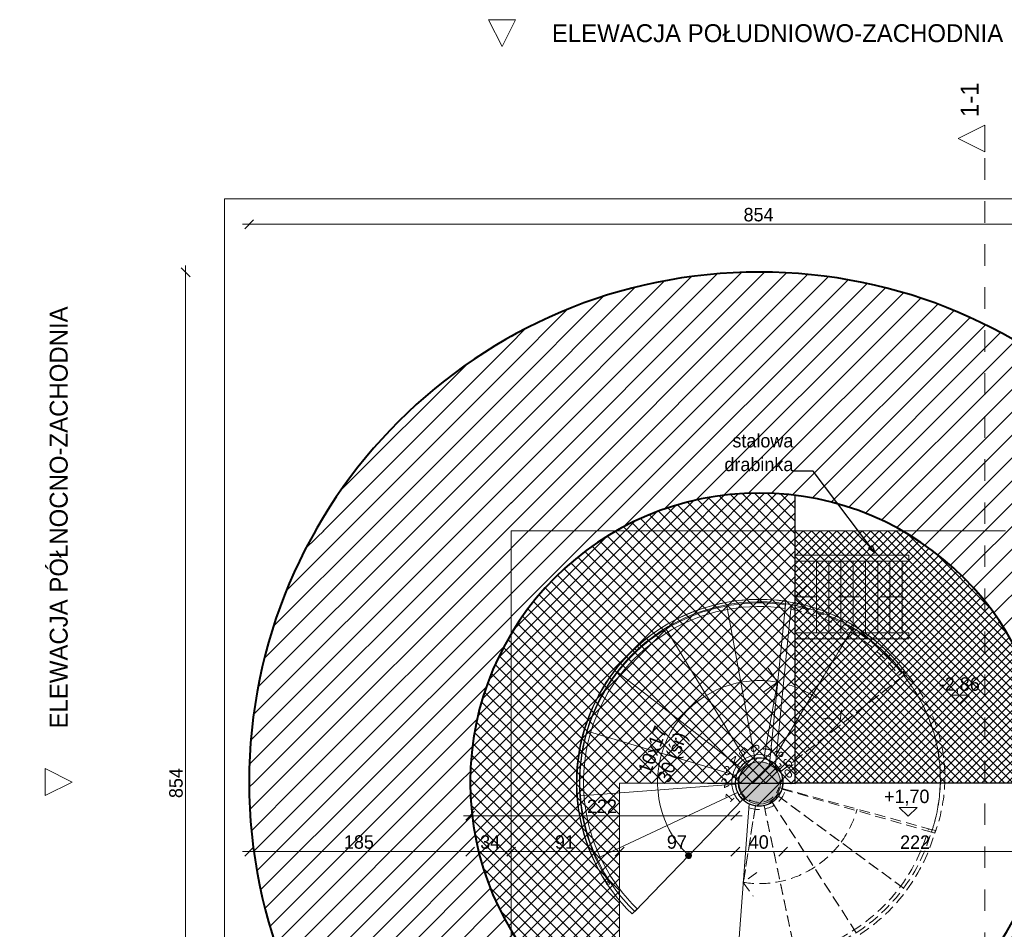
# Model space of a CAD drawing. Header units: centimetres. Extents: x 13236 to 130629, y -361 to 3059.
# Tile 5 of 71: x 14001 to 14825, y 847 to 1608. Entities that reach past the tile are written whole.
import ezdxf

# ---------------------------------------------------------------- set-up
doc = ezdxf.new("R2010")
doc.units = ezdxf.units.CM
doc.header["$MEASUREMENT"] = 0
for name, pattern in [('Kropkowana gęsto', [13.229166, 0, -13.229166]), ('Przerywana', [36, 18, -18]), ('Przerywana gęsta', [13.5, 9, -4.5]), ('Wipeout_Contour', [100, 0, -100])]:
    doc.linetypes.add(name, pattern=pattern)
for name, color, linetype, lineweight in [('0_Nr_pióra__1', 7, 'Continuous', 13), ('0_Nr_pióra__104', 7, 'Continuous', 5), ('0_Nr_pióra__11', 7, 'Continuous', 13), ('0_Nr_pióra__167', 7, 'Continuous', 5), ('0_Nr_pióra__28', 7, 'Continuous', 25), ('0_Nr_pióra__4', 7, 'Continuous', 13), ('0_Nr_pióra__61', 251, 'Continuous', 13), ('0_Nr_pióra__7', 7, 'Continuous', 20), ('0_Nr_pióra__71', 7, 'Continuous', 13), ('inw_przekrój _Nr_pióra__101', 253, 'Continuous', 5), ('inw_przekrój _Nr_pióra__61', 251, 'Continuous', 13), ('inw_schody zewnętrzne_Nr_pióra__1', 7, 'Continuous', 13), ('inw_schody zewnętrzne_Nr_pióra__61', 251, 'Continuous', 13), ('inw_wymiarowanie_Nr_pióra__1', 7, 'Continuous', 13), ('inw_ściany zewnętrzne_Nr_pióra__168', 7, 'Continuous', 5), ('inw_ściany zewnętrzne_Nr_pióra__27', 7, 'Continuous', 40), ('inw_ściany zewnętrzne_Nr_pióra__87', 7, 'Continuous', 13), ('Rozbiórka_0_Nr_pióra__1', 7, 'Continuous', 13), ('Rozbiórka_0_Nr_pióra__101', 253, 'Continuous', 5), ('Rozbiórka_0_Nr_pióra__121', 255, 'Continuous', 0)]:
    doc.layers.add(name, color=color, linetype=linetype, lineweight=lineweight)
for name, color, linetype in [('inw_przekrój', 7, 'Continuous'), ('inw_wymiarowanie', 7, 'Continuous'), ('inw_ściany zewnętrzne', 7, 'Continuous')]:
    doc.layers.add(name, color=color, linetype=linetype)
doc.styles.add('STYL_AUTOMATYCZNY_1', font='GOTHIC.TTF')
doc.styles.add('STYL_AUTOMATYCZNY_3', font='arial.ttf')
doc.dimstyles.new('STYL_AUTOMATYCZNY__1', dxfattribs={"dimtxt": 11.25, "dimasz": 7.125, "dimexe": 0.18, "dimexo": 0.0625, "dimgap": 0.09, "dimtad": 1, "dimtih": 1, "dimtoh": 1, "dimdec": 0, "dimzin": 0, "dimdsep": 46, "dimtxsty": 'STYL_AUTOMATYCZNY_1', "dimblk": 'ARROWHEAD_6', "dimblk1": 'ARROWHEAD_6', "dimblk2": 'ARROWHEAD_6', "dimcen": 0.09, "dimse1": 1, "dimse2": 1, "dimclrd": 256, "dimclre": 256, "dimclrt": 256, "dimadec": 1, "dimazin": 0, "dimtfac": 1, "dimtdec": 4, "dimtmove": 0, "dimatfit": 3, "dimfxl": 1, "dimtolj": 1, "dimtzin": 0, "dimarcsym": 0})
doc.dimstyles.new('STYL_AUTOMATYCZNY__2', dxfattribs={"dimtxt": 11.25, "dimasz": 7.125, "dimexe": 0.18, "dimexo": 0.0625, "dimgap": 0.09, "dimtad": 1, "dimdec": 0, "dimzin": 0, "dimdsep": 46, "dimtxsty": 'STYL_AUTOMATYCZNY_1', "dimblk": 'ARROWHEAD_6', "dimblk1": 'ARROWHEAD_6', "dimblk2": 'ARROWHEAD_6', "dimcen": 0.09, "dimse1": 1, "dimse2": 1, "dimclrd": 256, "dimclre": 256, "dimclrt": 256, "dimadec": 1, "dimazin": 0, "dimtfac": 1, "dimtdec": 4, "dimtmove": 0, "dimatfit": 3, "dimfxl": 1, "dimtolj": 1, "dimtzin": 0, "dimarcsym": 0})
doc.dimstyles.new('STYL_AUTOMATYCZNY__3', dxfattribs={"dimtxt": 0.18, "dimasz": 6.84, "dimexe": 0.18, "dimexo": 0.0625, "dimgap": 0.09, "dimtad": 0, "dimtih": 1, "dimtoh": 1, "dimdec": 4, "dimzin": 0, "dimdsep": 46, "dimcen": 0.09, "dimadec": 0, "dimazin": 0, "dimtfac": 1, "dimtdec": 4, "dimtmove": 0, "dimatfit": 3, "dimldrblk": 'ARROWHEAD_4', "dimfxl": 1, "dimtolj": 1, "dimtzin": 0, "dimarcsym": 0})
pattern_1 = [(45, (7331.23, 289.463), (-9.545941, 9.545941), [])]

# ---------------------------------------------------------------- blocks, each defined once
blk = doc.blocks.new('Strop_23_4', base_point=(14862.23, 969.13))
at = {"layer": '0_Nr_pióra__1', "linetype": 'Continuous', "flags": 128}
blk.add_lwpolyline([(14862.23, 969.13), (14503.23, 969.14), (14503.23, 758.2, 0.569792)], format="xyb", close=True, dxfattribs=at)
blk = doc.blocks.new('Strop_24_4', base_point=(14639.38, 964.17))
at = {"layer": '0_Nr_pióra__1', "linetype": 'Przerywana gęsta', "flags": 128}
blk.add_lwpolyline([(14639.38, 964.17), (14764.26, 928.13, 0.257739), (14741.05, 1059.19), (14638.16, 978.91, -0.19031)], format="xyb", close=True, dxfattribs=at)
blk = doc.blocks.new('Strop_25_4', base_point=(14764.26, 928.13))
at = {"layer": '0_Nr_pióra__1', "linetype": 'Przerywana gęsta', "flags": 128}
blk.add_lwpolyline([(14764.26, 928.13), (14767.14, 927.3, 0.272404), (14743.19, 1061.31), (14740.78, 1059.52, -0.261523)], format="xyb", close=True, dxfattribs=at)
blk = doc.blocks.new('Schody_4_4', base_point=(7331.23, 289.46))
at = {"layer": '0_Nr_pióra__1', "linetype": 'Przerywana gęsta'}
for p, q in [((14764.72, 930.24), (14639.39, 964.78)), ((14636.23, 958.26), (14740.99, 881.28)), ((14740.99, 881.28), (14636.23, 958.26)), ((14616.99, 950.34), (14606.82, 886.14)), ((14606.82, 886.14), (14616.99, 950.34)), ((14624.24, 950.53), (14651.05, 823.32)), ((14651.05, 823.32), (14624.24, 950.53)), ((14630.95, 953.29), (14701.36, 844.01)), ((14701.36, 844.01), (14630.95, 953.29)), ((14618.26, 894.46), (14606.82, 886.14)), ((14606.82, 886.14), (14615.14, 874.7))]:
    blk.add_line(p, q, dxfattribs=at)
at = {"layer": '0_Nr_pióra__1', "linetype": 'Continuous'}
blk.add_line((14601.93, 821.2), (14611.78, 951.92), dxfattribs=at)
at = {"layer": '0_Nr_pióra__1', "linetype": 'Przerywana gęsta', "flags": 128}
for points in [[(14611.54, 948.76, 0.44774), (14642.29, 963.99), (14636.5, 965.58, -0.482456), (14612.02, 955.15)], [(14601.71, 818.21, 0.371393), (14767.61, 929.44), (14761.83, 931.04, -0.371921), (14602.16, 824.2)]]:
    blk.add_lwpolyline(points, format="xyb", close=True, dxfattribs=at)
at = {"layer": '0_Nr_pióra__1', "linetype": 'Przerywana gęsta'}
for radius, start, end in [(20, 323.69424, 344.59039), (20, 302.79809, 323.69424), (20, 245.36483, 261.00579), (20, 261.00579, 281.90194), (20, 281.90194, 302.79809), (85, 323.69424, 344.59039), (150, 323.69424, 344.59039), (85, 261.00579, 323.69424), (150, 302.79809, 323.69424), (150, 281.90194, 302.79809), (150, 263.0397, 281.90194)]:
    blk.add_arc((14620.11, 970.1), radius, start, end, dxfattribs=at)
blk = doc.blocks.new('Ściana_7_4', base_point=(14172.54, 1458.28))
at = {"linetype": 'Wipeout_Contour', "ltscale": 42930.189596}
blk.add_wipeout([(14412.54, 1180.28), (14172.54, 1458.28), (14172.54, 1180.28)], dxfattribs=at).dxf.layer = 'inw_ściany zewnętrzne'
at = {"linetype": 'Wipeout_Contour', "ltscale": 58717.816648}
blk.add_wipeout([(14412.54, 1180.28), (14826.23, 1180.28), (14826.23, 1458.28), (14412.54, 1458.28)], dxfattribs=at).dxf.layer = 'inw_ściany zewnętrzne'
at = {"linetype": 'Wipeout_Contour', "ltscale": 43193.81165}
blk.add_wipeout([(14412.54, 1458.28), (14172.54, 1458.28), (14412.54, 1180.28)], dxfattribs=at).dxf.layer = 'inw_ściany zewnętrzne'
at = {"layer": 'inw_ściany zewnętrzne_Nr_pióra__87', "linetype": 'Continuous', "flags": 128}
for points in [[(14172.54, 1458.28), (14172.54, 1180.28)], [(15057.23, 1458.28), (14172.54, 1458.28)], [(14412.54, 1180.28), (14826.23, 1180.28)]]:
    blk.add_lwpolyline(points, dxfattribs=at)
blk = doc.blocks.new('Ściana_10_4', base_point=(14172.54, 536.78))
at = {"linetype": 'Wipeout_Contour', "ltscale": 43037.248343}
blk.add_wipeout([(14412.54, 759.78), (14172.54, 536.78), (14412.54, 536.78)], dxfattribs=at).dxf.layer = 'inw_ściany zewnętrzne'
at = {"linetype": 'Wipeout_Contour', "ltscale": 57307.813659}
blk.add_wipeout([(14412.54, 759.78), (14412.54, 1180.28), (14172.54, 1180.28), (14172.54, 759.78)], dxfattribs=at).dxf.layer = 'inw_ściany zewnętrzne'
at = {"linetype": 'Wipeout_Contour', "ltscale": 42808.650959}
blk.add_wipeout([(14172.54, 759.78), (14172.54, 536.78), (14412.54, 759.78)], dxfattribs=at).dxf.layer = 'inw_ściany zewnętrzne'
at = {"layer": 'inw_ściany zewnętrzne_Nr_pióra__87', "linetype": 'Continuous', "flags": 128}
for points in [[(14172.54, 1180.28), (14172.54, 536.78)], [(14412.54, 759.78), (14412.54, 1180.28)], [(14172.54, 536.78), (14412.54, 536.78)]]:
    blk.add_lwpolyline(points, dxfattribs=at)
blk = doc.blocks.new('Balustrada_14_4', base_point=(7331.23, 289.46))
at = {"layer": '0_Nr_pióra__104', "linetype": 'Continuous'}
for p, q in [((14741.58, 1060.11), (14743.19, 1061.31)), ((14741.58, 1060.11), (14743.19, 1061.31)), ((14741.58, 1060.11), (14743.19, 1061.31)), ((14741.58, 1060.11), (14743.19, 1061.31)), ((14741.58, 1060.11), (14743.19, 1061.31)), ((14492.78, 885.11), (14494.45, 886.21)), ((14492.78, 885.11), (14494.45, 886.21)), ((14492.78, 885.11), (14494.45, 886.21)), ((14492.78, 885.11), (14494.45, 886.21)), ((14492.78, 885.11), (14494.45, 886.21))]:
    blk.add_line(p, q, dxfattribs=at)
at = {"layer": '0_Nr_pióra__104', "linetype": 'Continuous', "flags": 128}
for points in [[(14518.79, 1081, 1), (14516.75, 1083.2, 1)], [(14741.18, 1059.82, 1), (14743.59, 1061.61, 1)], [(14494.87, 886.48, 1), (14492.36, 884.84, 1)]]:
    blk.add_lwpolyline(points, format="xyb", close=True, dxfattribs=at)
at = {"layer": '0_Nr_pióra__104', "linetype": 'Continuous'}
for centre, radius, start, end in [((14620.43, 970.14), 152.9, 36.59972, 132.52028), ((14620.43, 970.14), 152.9, 36.59972, 132.52028), ((14620.43, 970.14), 152.9, 36.59972, 132.52028), ((14620.43, 970.14), 152.9, 36.59972, 132.52028), ((14620.43, 970.14), 152.9, 36.59972, 132.52028), ((14620.43, 970.14), 150.9, 36.59972, 132.51852), ((14620.43, 970.14), 150.9, 36.59972, 132.51852), ((14620.43, 970.14), 150.9, 36.59972, 132.51852), ((14620.43, 970.14), 150.9, 36.59972, 132.51852), ((14620.43, 970.14), 150.9, 36.59972, 132.51852), ((14621.92, 969.59), 154.32, 132.7864, 213.18909), ((14621.92, 969.59), 154.32, 132.7864, 213.18909), ((14621.92, 969.59), 154.32, 132.7864, 213.18909), ((14621.92, 969.59), 154.32, 132.7864, 213.18909), ((14621.92, 969.59), 154.32, 132.7864, 213.18909), ((14621.92, 969.59), 152.32, 132.78815, 213.18909), ((14621.92, 969.59), 152.32, 132.78815, 213.18909), ((14621.92, 969.59), 152.32, 132.78815, 213.18909), ((14621.92, 969.59), 152.32, 132.78815, 213.18909), ((14621.92, 969.59), 152.32, 132.78815, 213.18909)]:
    blk.add_arc(centre, radius, start, end, dxfattribs=at)
blk = doc.blocks.new('Wymiary_9_4', base_point=(14788.4, 1035.44))
at = {"layer": '0_Nr_pióra__1', "linetype": 'Continuous'}
for p, q in [((14788.4, 1035.44), (14780.9, 1042.94)), ((14780.9, 1042.94), (14795.9, 1042.94)), ((14795.9, 1042.94), (14788.4, 1035.44))]:
    blk.add_line(p, q, dxfattribs=at)
at = {"layer": '0_Nr_pióra__1', "insert": (14770.45, 1044.44), "char_height": 11.25, "attachment_point": 7, "style": 'STYL_AUTOMATYCZNY_1'}
blk.add_mtext('\\A1;{\\pql;\\fCentury Gothic|b0|i0|c238|p34;-2,86}', dxfattribs=at)
blk = doc.blocks.new('*D118', base_point=(7331.23, 289.46))
at = {"layer": 'inw_wymiarowanie_Nr_pióra__1', "linetype": 'Continuous'}
for p, q in [((14187.61, 1437.04), (14193.23, 1437.04)), ((14196.98, 1440.79), (14189.48, 1433.29)), ((14193.23, 1437.04), (15047.23, 1437.04)), ((15043.48, 1433.29), (15050.98, 1440.79)), ((15047.23, 1437.04), (15052.86, 1437.04))]:
    blk.add_line(p, q, dxfattribs=at)
at = {"layer": 'inw_wymiarowanie_Nr_pióra__1', "insert": (14607.05, 1439.29), "char_height": 11.25, "attachment_point": 7, "style": 'STYL_AUTOMATYCZNY_1'}
blk.add_mtext('\\A1;{\\pql;\\fCentury Gothic|b0|i0|c238|p34;854}', dxfattribs=at)
blk = doc.blocks.new('ARROWHEAD_6')
at = {"linetype": 'Continuous'}
for p, q in [((0, 0), (-1, 0)), ((-0.5, -0.5), (0.5, 0.5))]:
    blk.add_line(p, q, dxfattribs=at)
blk = doc.blocks.new('*D119', base_point=(7331.23, 289.46))
at = {"layer": 'inw_wymiarowanie_Nr_pióra__1', "linetype": 'Continuous'}
for p, q in [((15087.23, 1396.9), (15087.23, 1402.52)), ((15090.98, 1393.15), (15083.48, 1400.65)), ((15087.23, 542.9), (15087.23, 1396.9)), ((15083.48, 546.65), (15090.98, 539.15)), ((15087.23, 537.27), (15087.23, 542.9))]:
    blk.add_line(p, q, dxfattribs=at)
at = {"layer": 'inw_wymiarowanie_Nr_pióra__1', "insert": (15084.98, 956.72), "char_height": 11.25, "attachment_point": 7, "rotation": 90, "style": 'STYL_AUTOMATYCZNY_1'}
blk.add_mtext('\\A1;{\\pql;\\fCentury Gothic|b0|i0|c238|p34;854}', dxfattribs=at)
blk = doc.blocks.new('*D120', base_point=(7331.23, 289.46))
at = {"layer": 'inw_wymiarowanie_Nr_pióra__1', "linetype": 'Continuous'}
for p, q in [((14140.01, 1396.9), (14140.01, 1402.52)), ((14143.76, 1393.15), (14136.26, 1400.65)), ((14140.01, 542.9), (14140.01, 1396.9)), ((14136.26, 546.65), (14143.76, 539.15)), ((14140.01, 537.27), (14140.01, 542.9))]:
    blk.add_line(p, q, dxfattribs=at)
at = {"layer": 'inw_wymiarowanie_Nr_pióra__1', "insert": (14137.76, 956.72), "char_height": 11.25, "attachment_point": 7, "rotation": 90, "style": 'STYL_AUTOMATYCZNY_1'}
blk.add_mtext('\\A1;{\\pql;\\fCentury Gothic|b0|i0|c238|p34;854}', dxfattribs=at)
blk = doc.blocks.new('Wymiary_10_4', base_point=(14744.73, 941.45))
at = {"layer": '0_Nr_pióra__1', "linetype": 'Continuous'}
for p, q in [((14744.73, 941.45), (14737.23, 948.95)), ((14737.23, 948.95), (14752.23, 948.95)), ((14752.23, 948.95), (14744.73, 941.45))]:
    blk.add_line(p, q, dxfattribs=at)
at = {"layer": '0_Nr_pióra__1', "insert": (14724.56, 950.45), "char_height": 11.25, "attachment_point": 7, "style": 'STYL_AUTOMATYCZNY_1'}
blk.add_mtext('\\A1;{\\pql;\\fCentury Gothic|b0|i0|c238|p34;+1,70}', dxfattribs=at)
blk = doc.blocks.new('Elewacja_6_4', base_point=(14022.54, 1458.28))
at = {"layer": '0_Nr_pióra__61', "insert": (14041.53, 1368.29), "char_height": 15, "attachment_point": 9, "rotation": 90, "style": 'STYL_AUTOMATYCZNY_1'}
blk.add_mtext('\\A1;{\\pqr;\\pt0;\\fCentury Gothic|b0|i0|c238|p34;ELEWACJA PÓŁNOCNO-ZACHODNIA}', dxfattribs=at)
at = {"linetype": 'Wipeout_Contour', "ltscale": 42191.111142}
blk.add_wipeout([(14022.54, 981.35), (14022.54, 958.85), (14045.04, 970.1)], dxfattribs=at)
at = {"layer": '0_Nr_pióra__61', "linetype": 'Continuous', "flags": 128}
blk.add_lwpolyline([(14022.54, 981.35), (14022.54, 958.85), (14045.04, 970.1)], close=True, dxfattribs=at)
blk = doc.blocks.new('Elewacja_7_4', base_point=(15196.37, 1608.28))
at = {"layer": '0_Nr_pióra__61', "insert": (14824.4, 1589.28), "char_height": 15, "attachment_point": 9, "style": 'STYL_AUTOMATYCZNY_1'}
blk.add_mtext('\\A1;{\\pqr;\\pt0;\\fCentury Gothic|b0|i0|c238|p34;ELEWACJA POŁUDNIOWO-ZACHODNIA}', dxfattribs=at)
at = {"linetype": 'Wipeout_Contour', "ltscale": 43480.775895}
blk.add_wipeout([(14416.15, 1608.28), (14393.65, 1608.28), (14404.9, 1585.78)], dxfattribs=at)
at = {"layer": '0_Nr_pióra__61', "linetype": 'Continuous', "flags": 128}
blk.add_lwpolyline([(14416.15, 1608.28), (14393.65, 1608.28), (14404.9, 1585.78)], close=True, dxfattribs=at)
blk = doc.blocks.new('Ściana_11_4', base_point=(14862.23, 970.04))
at = {"layer": 'inw_ściany zewnętrzne_Nr_pióra__168', "linetype": 'Continuous'}
h = blk.add_hatch(dxfattribs=at)
h.set_pattern_fill('Bloczki_ceramiczne_0004', color=256, style=0, pattern_type=2)
h.set_pattern_definition(pattern_1)
h.paths.add_polyline_path([(15047.23, 970.04, 1), (14193.23, 970.04), (14378.23, 970.04, -1), (14862.23, 970.04)])
at = {"layer": 'inw_ściany zewnętrzne_Nr_pióra__27', "linetype": 'Continuous'}
for radius in [427, 242]:
    blk.add_arc((14620.23, 970.04), radius, 0, 180, dxfattribs=at)
blk = doc.blocks.new('Ściana_12_4', base_point=(14378.23, 970.04))
at = {"layer": 'inw_ściany zewnętrzne_Nr_pióra__168', "linetype": 'Continuous'}
h = blk.add_hatch(dxfattribs=at)
h.set_pattern_fill('Bloczki_ceramiczne_0004', color=256, style=0, pattern_type=2)
h.set_pattern_definition(pattern_1)
h.paths.add_polyline_path([(14193.23, 970.04, 1), (15047.23, 970.04), (14862.23, 970.04, -1), (14378.23, 970.04)])
at = {"layer": 'inw_ściany zewnętrzne_Nr_pióra__27', "linetype": 'Continuous'}
for radius in [427, 242]:
    blk.add_arc((14620.23, 970.04), radius, 180, 0, dxfattribs=at)
blk = doc.blocks.new('ARROWHEAD_4')
at = {"linetype": 'Continuous'}
blk.add_line((0, 0), (-1, 0), dxfattribs=at)
at = {"linetype": 'Continuous', "flags": 128}
blk.add_lwpolyline([(-1, 0.2679), (0, 0), (-1, -0.2679)], close=True, dxfattribs=at)
blk = doc.blocks.new('Schody_5_4', base_point=(7331.23, 289.46))
at = {"layer": '0_Nr_pióra__71', "linetype": 'Continuous'}
blk.add_hatch(color=256, dxfattribs=at).paths.add_polyline_path([(14562.81, 910.41, 1), (14559.34, 906.81, 1)])
at = {"layer": '0_Nr_pióra__11', "linetype": 'Continuous'}
for p, q in [((14616.57, 989.76), (14592.92, 1117.59)), ((14592.92, 1117.59), (14616.57, 989.76)), ((14642.02, 1118.51), (14629.06, 988.08)), ((14646.96, 1117.7), (14633.77, 984.91)), ((14609.75, 987.15), (14542.15, 1098.2)), ((14542.15, 1098.2), (14609.75, 987.15)), ((14635.58, 1053.71), (14627.54, 1065.34)), ((14604.3, 982.29), (14501.61, 1062)), ((14501.61, 1062), (14604.3, 982.29)), ((14623.88, 989.77), (14635.58, 1053.71)), ((14635.58, 1053.71), (14623.88, 989.77)), ((14623.94, 1045.67), (14635.58, 1053.71)), ((14600.89, 975.65), (14476.27, 1012.65)), ((14476.27, 1012.65), (14600.89, 975.65)), ((14600.11, 968.39), (14470.48, 958.61)), ((14470.48, 958.61), (14600.11, 968.39)), ((14601.97, 961.32), (14484.31, 906.05)), ((14484.31, 906.05), (14601.97, 961.32)), ((14515.93, 861.85), (14606.22, 955.38))]:
    blk.add_line(p, q, dxfattribs=at)
at = {"layer": '0_Nr_pióra__11', "linetype": 'Przerywana gęsta'}
for p, q in [((14646.58, 1113.83), (14647.28, 1117.65)), ((14647.28, 1117.65), (14646.58, 1113.83)), ((14634.64, 993.65), (14698.09, 1098.35)), ((14698.09, 1098.35), (14634.64, 993.65)), ((14638.52, 979.27), (14741.03, 1059.18)), ((14687.84, 1021.77), (14689.68, 1035.79)), ((14673.82, 1023.61), (14687.84, 1021.77)), ((14636.27, 982.2), (14638.52, 979.27))]:
    blk.add_line(p, q, dxfattribs=at)
at = {"layer": '0_Nr_pióra__11', "linetype": 'Continuous', "flags": 128}
for points in [[(14513.85, 859.69), (14518.02, 864.01, -0.729195), (14641.72, 1115.52), (14642.31, 1121.5, 0.728484)], [(14604.14, 953.22), (14608.31, 957.54, -0.881606), (14628.74, 984.86), (14629.37, 991.23, 0.832959)], [(14562.81, 910.41, 1), (14559.34, 906.81, 1)]]:
    blk.add_lwpolyline(points, format="xyb", close=True, dxfattribs=at)
at = {"layer": '0_Nr_pióra__11', "linetype": 'Przerywana gęsta', "flags": 128}
for points in [[(14646.66, 1114.71, -0.186066), (14737.02, 1059.51), (14741.78, 1063.17, 0.186892), (14647.26, 1120.7)], [(14633.38, 981, -0.011796), (14633.89, 980.37), (14638.65, 984.02, 0.068853), (14634.12, 988.49)]]:
    blk.add_lwpolyline(points, format="xyb", close=True, dxfattribs=at)
at = {"layer": '0_Nr_pióra__11', "linetype": 'Continuous'}
for radius, start, end in [(150.19, 100.48205, 121.33071), (150.19, 81.66635, 100.48205), (150.19, 121.33071, 142.17936), (150.19, 142.17936, 163.46344), (85.19, 79.6334, 205.16075), (150.19, 163.46344, 184.3121), (20.19, 100.48205, 121.33071), (20.19, 79.6334, 100.48205), (20.19, 64.13468, 79.6334), (20.19, 142.17936, 163.46344), (20.19, 121.33071, 142.17936), (20.19, 163.46344, 184.3121), (20.19, 184.3121, 205.16075), (150.19, 184.3121, 205.16075), (20.19, 205.16075, 226.00941), (85.19, 205.16075, 226.00941), (150.19, 205.16075, 226.00941)]:
    blk.add_arc((14620.25, 969.91), radius, start, end, dxfattribs=at)
at = {"layer": '0_Nr_pióra__11', "linetype": 'Przerywana gęsta'}
for radius, start, end in [(150.19, 79.6334, 79.75505), (150.19, 58.78474, 79.6334), (150.19, 37.50066, 58.78474), (85.19, 58.78474, 76.24923), (85.19, 37.50066, 58.78474), (20.19, 37.50066, 47.9728)]:
    blk.add_arc((14620.25, 969.91), radius, start, end, dxfattribs=at)
at = {"layer": '0_Nr_pióra__71', "char_height": 7.5, "attachment_point": 4, "style": 'STYL_AUTOMATYCZNY_3'}
for s, insert, rotation in [('\\A1;{\\pql;\\fArial|b0|i0|c238|p38;5}', (14604.38, 997.05), 322.17936), ('\\A1;{\\pql;\\fArial|b0|i0|c238|p38;6}', (14615.08, 1000.93), 301.33071), ('\\A1;{\\pql;\\fArial|b0|i0|c238|p38;7}', (14626.52, 1000.75), 280.48205), ('\\A1;{\\pql;\\fArial|b0|i0|c238|p38;4}', (14595.62, 989.5), 343.46344), ('\\A1;{\\pql;\\fArial|b0|i0|c238|p38;8}', (14637.02, 996.51), 259.6334), ('\\A1;{\\pql;\\fArial|b0|i0|c238|p38;9}', (14645.39, 988.8), 238.78474), ('\\A1;{\\pql;\\fArial|b0|i0|c238|p38;3}', (14590.26, 979.39), 4.3121), ('\\A1;{\\pql;\\fArial|b0|i0|c238|p38;10}', (14651.33, 982.69), 217.93609), ('\\A1;{\\pql;\\fArial|b0|i0|c238|p38;2}', (14588.83, 968.15), 25.16075), ('\\A1;{\\pql;\\fArial|b0|i0|c238|p38;1}', (14592.99, 955.24), 46.00941)]:
    blk.add_mtext(s, dxfattribs=dict(at, insert=insert, rotation=rotation))
blk = doc.blocks.new('Słup_1_4', base_point=(14620.11, 970.1))
at = {"layer": '0_Nr_pióra__167', "linetype": 'Continuous'}
h = blk.add_hatch(dxfattribs=at)
h.set_pattern_fill('Stal_0004', color=256, style=0, pattern_type=2)
h.set_pattern_definition([(45, (7331.23, 289.463), (-11.932427, 11.932427), []), (45, (7327.253, 293.44), (-11.932427, 11.932427), [])])
h.paths.add_polyline_path([(14600.11, 970.1, 0.414214), (14620.11, 950.1, 0.414214), (14640.11, 970.1, 0.414214), (14620.11, 990.1, 0.414214)])
at = {"layer": '0_Nr_pióra__28', "linetype": 'Continuous', "flags": 128}
blk.add_lwpolyline([(14600.11, 970.1, 0.414214), (14620.11, 950.1, 0.414214), (14640.11, 970.1, 0.414214), (14620.11, 990.1, 0.414214)], format="xyb", close=True, dxfattribs=at)
blk = doc.blocks.new('Drabinka okrętowa 24_2')
at = {"layer": '0_Nr_pióra__4', "linetype": 'Continuous'}
for p, q in [((95.02, 35), (0, 35)), ((0, 35), (0, 29.92)), ((95.02, 35), (72.16, 35)), ((95.02, 29.92), (95.02, 35)), ((95.02, 29.92), (95.02, 35)), ((0, 29.92), (95.02, 29.92)), ((5.42, 29.92), (5.42, -29.92)), ((15.68, 29.92), (15.68, -29.92)), ((25.94, 29.92), (25.94, -29.92)), ((36.2, 29.92), (36.2, -29.92)), ((46.46, 29.92), (46.46, -29.92)), ((56.72, 29.92), (56.72, -29.92)), ((66.98, 29.92), (66.98, -29.92)), ((72.16, 29.92), (95.02, 29.92)), ((77.24, 29.92), (77.24, -29.92)), ((95.02, -29.92), (95.02, 29.92)), ((0, -29.92), (0, -35)), ((95.02, -29.92), (0, -29.92)), ((95.02, -29.92), (72.16, -29.92)), ((95.02, -35), (95.02, -29.92)), ((95.02, -35), (95.02, -29.92)), ((0, -35), (95.02, -35)), ((72.16, -35), (95.02, -35))]:
    blk.add_line(p, q, dxfattribs=at)
at = {"layer": '0_Nr_pióra__4', "linetype": 'Przerywana'}
for p, q in [((95.02, 0), (84.76, 10.26)), ((5.42, 0), (95.02, 0)), ((95.02, 0), (84.76, -10.26))]:
    blk.add_line(p, q, dxfattribs=at)
blk = doc.blocks.new('*D139', base_point=(7331.23, 289.46))
at = {"layer": 'inw_wymiarowanie_Nr_pióra__1', "linetype": 'Continuous'}
for p, q in [((14196.99, 915.67), (14189.49, 908.17)), ((14381.98, 915.67), (14374.48, 908.17)), ((14187.62, 911.92), (14193.24, 911.92)), ((14193.24, 911.92), (14378.23, 911.92))]:
    blk.add_line(p, q, dxfattribs=at)
at = {"layer": 'inw_wymiarowanie_Nr_pióra__1', "insert": (14272.55, 914.17), "char_height": 11.25, "attachment_point": 7, "style": 'STYL_AUTOMATYCZNY_1'}
blk.add_mtext('\\A1;{\\pql;\\fCentury Gothic|b0|i0|c238|p34;185}', dxfattribs=at)
blk = doc.blocks.new('*D140', base_point=(7331.23, 289.46))
at = {"layer": 'inw_wymiarowanie_Nr_pióra__1', "linetype": 'Continuous'}
for p, q in [((14381.98, 915.67), (14374.48, 908.17)), ((14416.29, 915.67), (14408.79, 908.17)), ((14378.23, 911.92), (14412.54, 911.92))]:
    blk.add_line(p, q, dxfattribs=at)
at = {"layer": 'inw_wymiarowanie_Nr_pióra__1', "insert": (14386.6, 914.17), "char_height": 11.25, "attachment_point": 7, "style": 'STYL_AUTOMATYCZNY_1'}
blk.add_mtext('\\A1;{\\pql;\\fCentury Gothic|b0|i0|c238|p34;34}', dxfattribs=at)
blk = doc.blocks.new('*D141', base_point=(7331.23, 289.46))
at = {"layer": 'inw_wymiarowanie_Nr_pióra__1', "linetype": 'Continuous'}
for p, q in [((14416.29, 915.67), (14408.79, 908.17)), ((14506.98, 915.67), (14499.48, 908.17)), ((14412.54, 911.92), (14503.23, 911.92))]:
    blk.add_line(p, q, dxfattribs=at)
at = {"layer": 'inw_wymiarowanie_Nr_pióra__1', "insert": (14449.1, 914.17), "char_height": 11.25, "attachment_point": 7, "style": 'STYL_AUTOMATYCZNY_1'}
blk.add_mtext('\\A1;{\\pql;\\fCentury Gothic|b0|i0|c238|p34;91}', dxfattribs=at)
blk = doc.blocks.new('*D142', base_point=(7331.23, 289.46))
at = {"layer": 'inw_wymiarowanie_Nr_pióra__1', "linetype": 'Continuous'}
for p, q in [((14506.98, 915.67), (14499.48, 908.17)), ((14603.86, 915.67), (14596.36, 908.17)), ((14503.23, 911.92), (14600.11, 911.92))]:
    blk.add_line(p, q, dxfattribs=at)
at = {"layer": 'inw_wymiarowanie_Nr_pióra__1', "insert": (14542.88, 914.17), "char_height": 11.25, "attachment_point": 7, "style": 'STYL_AUTOMATYCZNY_1'}
blk.add_mtext('\\A1;{\\pql;\\fCentury Gothic|b0|i0|c238|p34;97}', dxfattribs=at)
blk = doc.blocks.new('*D143', base_point=(7331.23, 289.46))
at = {"layer": 'inw_wymiarowanie_Nr_pióra__1', "linetype": 'Continuous'}
for p, q in [((14603.86, 915.67), (14596.36, 908.17)), ((14643.95, 915.67), (14636.45, 908.17)), ((14600.11, 911.92), (14640.2, 911.92))]:
    blk.add_line(p, q, dxfattribs=at)
at = {"layer": 'inw_wymiarowanie_Nr_pióra__1', "insert": (14611.37, 914.17), "char_height": 11.25, "attachment_point": 7, "style": 'STYL_AUTOMATYCZNY_1'}
blk.add_mtext('\\A1;{\\pql;\\fCentury Gothic|b0|i0|c238|p34;40}', dxfattribs=at)
blk = doc.blocks.new('*D144', base_point=(7331.23, 289.46))
at = {"layer": 'inw_wymiarowanie_Nr_pióra__1', "linetype": 'Continuous'}
for p, q in [((14643.95, 915.67), (14636.45, 908.17)), ((14865.98, 915.67), (14858.48, 908.17)), ((14640.2, 911.92), (14862.23, 911.92))]:
    blk.add_line(p, q, dxfattribs=at)
at = {"layer": 'inw_wymiarowanie_Nr_pióra__1', "insert": (14738.03, 914.17), "char_height": 11.25, "attachment_point": 7, "style": 'STYL_AUTOMATYCZNY_1'}
blk.add_mtext('\\A1;{\\pql;\\fCentury Gothic|b0|i0|c238|p34;222}', dxfattribs=at)
blk = doc.blocks.new('*D146', base_point=(7331.23, 289.46))
at = {"layer": 'inw_wymiarowanie_Nr_pióra__1', "linetype": 'Continuous'}
for p, q in [((14372.61, 941.92), (14378.23, 941.92)), ((14381.98, 945.67), (14374.48, 938.17)), ((14378.23, 941.92), (14600.11, 941.92)), ((14596.36, 938.17), (14603.86, 945.67)), ((14600.11, 941.92), (14605.74, 941.92))]:
    blk.add_line(p, q, dxfattribs=at)
at = {"layer": 'inw_wymiarowanie_Nr_pióra__1', "insert": (14475.99, 944.17), "char_height": 11.25, "attachment_point": 7, "style": 'STYL_AUTOMATYCZNY_1'}
blk.add_mtext('\\A1;{\\pql;\\fCentury Gothic|b0|i0|c238|p34;222}', dxfattribs=at)
blk = doc.blocks.new('Płaszczyzna odcinająca_5_4', base_point=(14809.07, 419.02))
at = {"layer": 'inw_przekrój _Nr_pióra__101', "linetype": 'Przerywana'}
blk.add_line((14809.07, 430.27), (14809.07, 1497.56), dxfattribs=at)
at = {"layer": 'inw_przekrój _Nr_pióra__61', "char_height": 15, "rotation": 90, "style": 'STYL_AUTOMATYCZNY_1'}
for s, insert, attachment_point in [('\\A1;{\\pql;\\pt0;\\fCentury Gothic|b0|i0|c238|p34;1-1}', (14803.69, 1526.81), 7), ('\\A1;{\\pqr;\\pt0;\\fCentury Gothic|b0|i0|c238|p34;1-1}', (14803.69, 401.02), 9)]:
    blk.add_mtext(s, dxfattribs=dict(at, insert=insert, attachment_point=attachment_point))
at = {"linetype": 'Wipeout_Contour', "ltscale": 44634.318347}
blk.add_wipeout([(14809.07, 1520.06), (14786.57, 1508.81), (14809.07, 1497.56)], dxfattribs=at).dxf.layer = 'inw_przekrój'
at = {"linetype": 'Wipeout_Contour', "ltscale": 44421.999815}
blk.add_wipeout([(14809.07, 407.77), (14809.07, 430.27), (14786.57, 419.02)], dxfattribs=at).dxf.layer = 'inw_przekrój'
at = {"layer": 'inw_przekrój _Nr_pióra__61', "linetype": 'Continuous', "flags": 128}
for points in [[(14809.07, 1520.06), (14809.07, 1497.56), (14786.57, 1508.81)], [(14809.07, 407.77), (14809.07, 430.27), (14786.57, 419.02)]]:
    blk.add_lwpolyline(points, close=True, dxfattribs=at)

msp = doc.modelspace()

# ---------------------------------------------------------------- hatches: boundary and pattern name
at = {"layer": 'inw_schody zewnętrzne_Nr_pióra__61', "linetype": 'Continuous'}
msp.add_hatch(color=256, dxfattribs=at).paths.add_polyline_path([(14638.07, 969.32, 1), (14602.49, 969.32, 1)])
at = {"layer": 'Rozbiórka_0_Nr_pióra__121', "linetype": 'Continuous'}
h = msp.add_hatch(dxfattribs=at)
h.set_pattern_fill('Siatka_5x5_ukośna_0004', color=256, style=0, pattern_type=2)
h.set_pattern_definition([(45, (7331.23, 289.463), (-3.535534, 3.535534), []), (135, (7331.23, 289.463), (3.535534, 3.535534), [])])
h.paths.add_polyline_path([(14650.23, 1210.17, 0.000059), (14650.18, 1210.18), (14650.18, 969.13), (14880.96, 969.13), (14880.96, 970.04), (14862.23, 970.04, 0.378262)])

# ---------------------------------------------------------------- linework, layer by layer
at = {"layer": '0_Nr_pióra__28', "linetype": 'Continuous'}
msp.add_line((14862.23, 969.13), (14650.18, 969.13), dxfattribs=at)
at = {"layer": 'inw_schody zewnętrzne_Nr_pióra__1', "linetype": 'Continuous', "flags": 128}
msp.add_lwpolyline([(14638.07, 969.32, 1), (14602.49, 969.32, 1)], format="xyb", close=True, dxfattribs=at)
at = {"layer": 'Rozbiórka_0_Nr_pióra__1', "linetype": 'Continuous', "flags": 128}
msp.add_lwpolyline([(14650.23, 1210.17, 0.000059), (14650.18, 1210.18), (14650.18, 969.13), (14880.96, 969.13), (14880.96, 970.04), (14862.23, 970.04, 0.378262)], format="xyb", close=True, dxfattribs=at)

# ---------------------------------------------------------------- block references
for name, p in [('Elewacja_7_4', (15196.37, 1608.28)), ('Słup_1_4', (14620.11, 970.1))]:
    msp.add_blockref(name, p)
at = {"linetype": 'Continuous', "zscale": 100, "rotation": 180.0000000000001}
msp.add_blockref('Drabinka okrętowa 24_2', (14745.26, 1125.04), dxfattribs=at)
at = {"linetype": 'Kropkowana gęsto'}
msp.add_blockref('Schody_5_4', (7331.23, 289.46), dxfattribs=at)
at = {"linetype": 'Continuous'}
for name, p in [('Balustrada_14_4', (7331.23, 289.46)), ('Wymiary_9_4', (14788.4, 1035.44)), ('Strop_23_4', (14862.23, 969.13)), ('Schody_4_4', (7331.23, 289.46)), ('Wymiary_10_4', (14744.73, 941.45))]:
    msp.add_blockref(name, p, dxfattribs=at)
at = {"linetype": 'Przerywana gęsta'}
for name, p in [('Strop_24_4', (14639.38, 964.17)), ('Strop_25_4', (14764.26, 928.13))]:
    msp.add_blockref(name, p, dxfattribs=at)

# ---------------------------------------------------------------- texts
at = {"layer": '0_Nr_pióra__7', "linetype": 'Continuous', "insert": (14555.61, 987.78), "char_height": 11.25, "attachment_point": 8, "rotation": 69.46544, "line_spacing_factor": 0.931066, "style": 'STYL_AUTOMATYCZNY_1'}
msp.add_mtext('\\A1;{\\pqc;\\fCentury Gothic|b0|i0|c238|p34;1\\fCentury Gothic|b0|i0|c238|p34;0\\fCentury Gothic|b0|i0|c238|p34;x1\\fCentury Gothic|b0|i0|c238|p34;7\\P\\pqc;\\fCentury Gothic|b0|i0|c238|p34;30 (śr)}', dxfattribs=at)

# ---------------------------------------------------------------- dimensions: what is measured, and where the dimension line sits
at = {"layer": 'inw_wymiarowanie', "linetype": 'Continuous'}
dim = msp.add_linear_dim(base=(14140.01, 1396.9), p1=(13400.96, 542.9), p2=(13400.96, 1396.9), angle=90, dimstyle='STYL_AUTOMATYCZNY__2', dxfattribs=at)
dim.commit()
dim.dimension.update_dxf_attribs({"geometry": '*D120', "text_midpoint": (14132.14, 969.58), "dimtype": 160, "text_rotation": 90})
for base, p1, p2, picture, middle in [((14600.11, 911.92), (14503.23, 969.12), (14600.11, 968.39), '*D142', (14551.46, 919.79)), ((14640.2, 911.92), (14600.11, 968.39), (14640.2, 968.75), '*D143', (14619.94, 919.79)), ((14862.23, 911.92), (14640.2, 968.75), (14862.23, 969.13), '*D144', (14750.9, 919.79))]:
    dim = msp.add_linear_dim(base=base, p1=p1, p2=p2, dimstyle='STYL_AUTOMATYCZNY__1', dxfattribs=at)
    dim.commit()
    dim.dimension.update_dxf_attribs({"geometry": picture, "text_midpoint": middle, "dimtype": 160})

# ---------------------------------------------------------------- next in the draw order: block references
msp.add_blockref('Elewacja_6_4', (14022.54, 1458.28))
at = {"layer": 'inw_ściany zewnętrzne'}
msp.add_blockref('Ściana_7_4', (14172.54, 1458.28), dxfattribs=at)

# ---------------------------------------------------------------- next in the draw order: linework, layer by layer
at = {"layer": '0_Nr_pióra__28', "linetype": 'Continuous'}
msp.add_line((14650.18, 969.13), (14650.23, 1210.17), dxfattribs=at)

# ---------------------------------------------------------------- next in the draw order: block references
at = {"layer": 'inw_ściany zewnętrzne'}
msp.add_blockref('Ściana_10_4', (14172.54, 536.78), dxfattribs=at)

# ---------------------------------------------------------------- next in the draw order: texts
at = {"layer": '0_Nr_pióra__1', "linetype": 'Continuous', "insert": (14648.71, 1230.24), "char_height": 11.25, "attachment_point": 9, "line_spacing_factor": 1.05795, "style": 'STYL_AUTOMATYCZNY_1'}
msp.add_mtext('\\A1;{\\pqr;\\fCentury Gothic|b0|i0|c238|p34;stalowa\\P\\pqr;\\fCentury Gothic|b0|i0|c238|p34;drabinka}', dxfattribs=at)

# ---------------------------------------------------------------- next in the draw order: leaders
at = {"layer": '0_Nr_pióra__1', "linetype": 'Continuous', "annotation_type": 0, "has_hookline": 1, "hookline_direction": 1, "text_width": 66.02}
msp.add_leader([(14717.27, 1161.69), (14665.28, 1230.24), (14648.8, 1230.24)], dimstyle='STYL_AUTOMATYCZNY__3', dxfattribs=at)

# ---------------------------------------------------------------- next in the draw order: hatches: boundary and pattern name
at = {"layer": 'Rozbiórka_0_Nr_pióra__101', "linetype": 'Continuous'}
h = msp.add_hatch(dxfattribs=at)
h.set_pattern_fill('Siatka_5x5_ukośna_0004', color=256, style=0, pattern_type=2)
h.set_pattern_definition([(45, (14514.2324, 985.123), (-5.3033, 5.3033), []), (135, (14514.2324, 985.123), (5.3033, 5.3033), [])])
h.paths.add_polyline_path([(14378.23, 970.04, 0.263863), (14496.05, 762.33), (14503.23, 758.2), (14503.23, 969.12), (14650.18, 968.72), (14650.23, 1210.17, 0.451103)])

# ---------------------------------------------------------------- next in the draw order: linework, layer by layer
at = {"layer": '0_Nr_pióra__1', "linetype": 'Continuous'}
msp.add_lwpolyline([(14172.54, 536.78), (14172.54, 1458.28)], dxfattribs=at)
at = {"layer": 'Rozbiórka_0_Nr_pióra__1', "linetype": 'Continuous', "flags": 128}
msp.add_lwpolyline([(14378.23, 970.04, 0.263863), (14496.05, 762.33), (14503.23, 758.2), (14503.23, 969.12), (14650.18, 968.72), (14650.23, 1210.17, 0.451103)], format="xyb", close=True, dxfattribs=at)

# ---------------------------------------------------------------- next in the draw order: block references
at = {"layer": 'inw_ściany zewnętrzne'}
for name, p in [('Ściana_11_4', (14862.23, 970.04)), ('Ściana_12_4', (14378.23, 970.04))]:
    msp.add_blockref(name, p, dxfattribs=at)

# ---------------------------------------------------------------- next in the draw order: dimensions: what is measured, and where the dimension line sits
at = {"layer": 'inw_wymiarowanie', "linetype": 'Continuous'}
for base, p1, p2, picture, middle in [((15047.23, 1437.04), (14193.23, 970.04), (15047.23, 970.04), '*D118', (14619.91, 1444.92)), ((14412.54, 911.92), (14378.23, 970.04), (14412.54, 997.53), '*D140', (14395.17, 919.79)), ((14503.23, 911.92), (14412.54, 997.53), (14503.23, 969.12), '*D141', (14457.67, 919.79)), ((14378.23, 911.92), (14193.24, 967.18), (14378.23, 970.04), '*D139', (14285.42, 919.79)), ((14600.11, 941.92), (14378.23, 970.04), (14600.11, 968.39), '*D146', (14488.85, 949.79))]:
    dim = msp.add_linear_dim(base=base, p1=p1, p2=p2, dimstyle='STYL_AUTOMATYCZNY__1', dxfattribs=at)
    dim.commit()
    dim.dimension.update_dxf_attribs({"geometry": picture, "text_midpoint": middle, "dimtype": 160})
dim = msp.add_linear_dim(base=(15087.23, 1396.9), p1=(14348.19, 542.9), p2=(14348.19, 1396.9), angle=90, dimstyle='STYL_AUTOMATYCZNY__2', dxfattribs=at)
dim.commit()
dim.dimension.update_dxf_attribs({"geometry": '*D119', "text_midpoint": (15079.36, 969.58), "dimtype": 160, "text_rotation": 90})

# ---------------------------------------------------------------- next in the draw order: block references
at = {"layer": 'inw_przekrój'}
msp.add_blockref('Płaszczyzna odcinająca_5_4', (14809.07, 419.02), dxfattribs=at)

doc.saveas('drawing.dxf')
